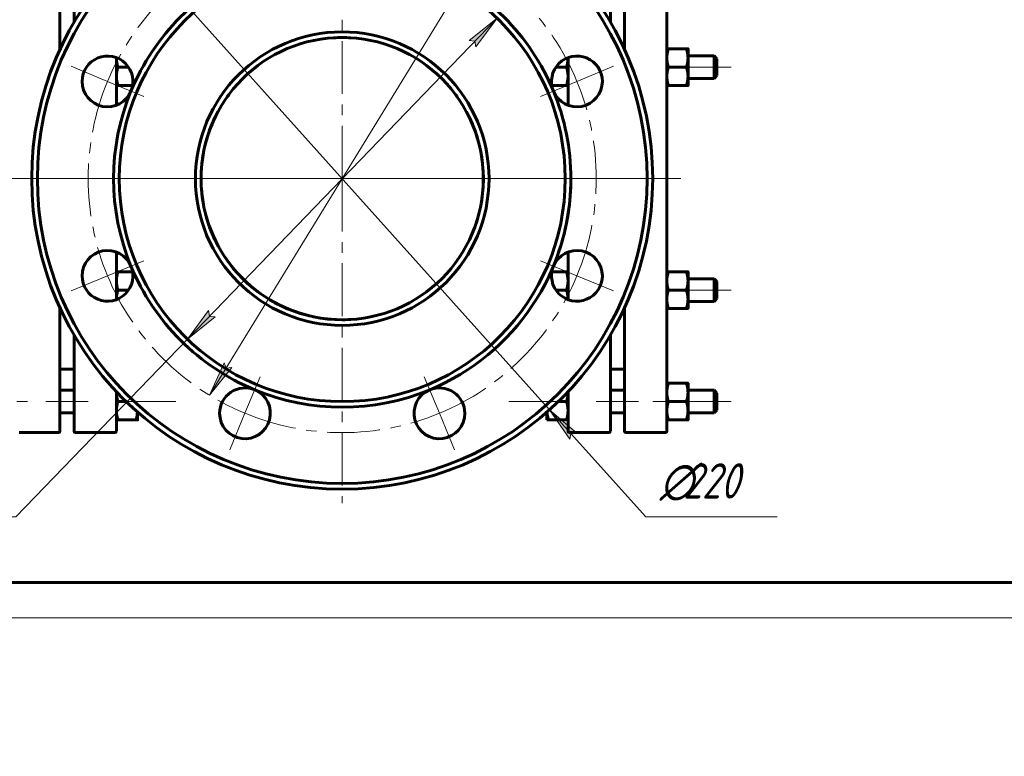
# Model space of a CAD drawing. Header units: millimetres. Extents: x 0 to 420, y -20 to 297.
# Tile 2 of 5: x 70 to 210, y -20 to 85. Entities that reach past the tile are written whole.
import ezdxf

# ---------------------------------------------------------------- set-up
doc = ezdxf.new("R2010")
doc.units = ezdxf.units.MM
for name, pattern in [('K5LT_AXLED', [12, 7.5, -1.5, 1.5, -1.5]), ('K5LT_BASIC', [0]), ('K5LT_THIN', [0])]:
    doc.linetypes.add(name, pattern=pattern)
doc.layers.add('Системный слой', color=7, linetype='Continuous')
doc.layers.add('Системный слой (1)', color=7, linetype='Continuous', true_color=0x6c6c6c)
doc.styles.add('KDIMTEXTSTYLE', font='GOST_AU.SHX', dxfattribs={"width": 0.96, "oblique": 15, "height": 5})
doc.styles.add('KTEXTSTYLE', font='GOST_AU.SHX', dxfattribs={"width": 0.96, "height": 5})
doc.dimstyles.new('KDIMSTYLE (0.40)', dxfattribs={"dimtxt": 5, "dimasz": 1, "dimexe": 2, "dimexo": 0, "dimgap": 1, "dimtad": 1, "dimlfac": 2.5, "dimtxsty": 'KDIMTEXTSTYLE', "dimsah": 1, "dimcen": 0, "dimdle": 1, "dimadec": 0, "dimazin": 0, "dimtfac": 0.667, "dimtmove": 0, "dimatfit": 3, "dimfxl": 1, "dimtvp": 1, "dimtolj": 1, "dimtzin": 0, "dimarcsym": 0})

# ---------------------------------------------------------------- blocks, each defined once
blk = doc.blocks.new('U25')
at = {"layer": 'Системный слой (1)', "linetype": 'K5LT_BASIC', "lineweight": 60}
for p, q in [((148.18, 79.36), (148.18, 79.38)), ((148.18, 79.34), (148.18, 79.36)), ((148.18, 79.33), (148.18, 79.34))]:
    blk.add_line(p, q, dxfattribs=at)
blk = doc.blocks.new('U26')
at = {"layer": 'Системный слой (1)', "linetype": 'K5LT_BASIC', "lineweight": 60}
for p, q in [((162.18, 43.83), (162.18, 43.83)), ((162.18, 43.83), (162.2, 43.83)), ((162.2, 43.83), (162.28, 43.83)), ((162.28, 43.83), (162.41, 43.83))]:
    blk.add_line(p, q, dxfattribs=at)
blk = doc.blocks.new('U27')
at = {"layer": 'Системный слой (1)', "linetype": 'K5LT_BASIC', "lineweight": 60}
for p, q in [((162.18, 75.43), (162.21, 75.43)), ((162.21, 75.43), (162.29, 75.43)), ((162.29, 75.43), (162.41, 75.43))]:
    blk.add_line(p, q, dxfattribs=at)
blk = doc.blocks.new('U28')
at = {"layer": 'Системный слой (1)', "linetype": 'K5LT_BASIC', "lineweight": 60}
for p, q in [((148.18, 45.11), (148.18, 45.13)), ((148.18, 45.1), (148.18, 45.11)), ((148.18, 45.08), (148.18, 45.1))]:
    blk.add_line(p, q, dxfattribs=at)
blk = doc.blocks.new('U31')
at = {"layer": 'Системный слой (1)', "linetype": 'K5LT_BASIC', "lineweight": 60}
for p, q in [((84.18, 45.13), (84.18, 45.11)), ((84.18, 45.11), (84.18, 45.1)), ((84.18, 45.1), (84.18, 45.08))]:
    blk.add_line(p, q, dxfattribs=at)
blk = doc.blocks.new('U32')
at = {"layer": 'Системный слой (1)', "linetype": 'K5LT_BASIC', "lineweight": 60}
for p, q in [((86.95, 28.03), (87.06, 28.42)), ((87.06, 28.42), (87.14, 28.79)), ((87.14, 28.79), (87.17, 29.14))]:
    blk.add_line(p, q, dxfattribs=at)
blk = doc.blocks.new('U33')
at = {"layer": 'Системный слой (1)', "linetype": 'K5LT_BASIC', "lineweight": 60}
for p, q in [((84.18, 32.03), (84.18, 31.99)), ((84.18, 31.99), (84.18, 31.96)), ((84.18, 31.96), (84.18, 31.93))]:
    blk.add_line(p, q, dxfattribs=at)
blk = doc.blocks.new('U34')
at = {"layer": 'Системный слой (1)', "linetype": 'K5LT_BASIC', "lineweight": 60}
for p, q in [((84.18, 79.38), (84.18, 79.36)), ((84.18, 79.36), (84.18, 79.35)), ((84.18, 79.35), (84.18, 79.33))]:
    blk.add_line(p, q, dxfattribs=at)
blk = doc.blocks.new('U35')
at = {"layer": 'Системный слой (1)', "linetype": 'K5LT_BASIC', "lineweight": 60}
for p, q in [((145.18, 29.14), (145.22, 28.79)), ((145.22, 28.79), (145.3, 28.42)), ((145.3, 28.42), (145.41, 28.03))]:
    blk.add_line(p, q, dxfattribs=at)
blk = doc.blocks.new('U36')
at = {"layer": 'Системный слой (1)', "linetype": 'K5LT_BASIC', "lineweight": 60}
for p, q in [((148.18, 31.99), (148.18, 32.03)), ((148.18, 31.96), (148.18, 31.99)), ((148.18, 31.93), (148.18, 31.96))]:
    blk.add_line(p, q, dxfattribs=at)
blk = doc.blocks.new('U37')
at = {"layer": 'Системный слой (1)', "linetype": 'K5LT_BASIC', "lineweight": 60}
for p, q in [((76.18, 98.03), (76.18, 80.56)), ((76.18, 43.9), (76.18, 26.43))]:
    blk.add_line(p, q, dxfattribs=at)
blk = doc.blocks.new('U38')
at = {"layer": 'Системный слой (1)', "linetype": 'K5LT_BASIC', "lineweight": 60}
for p, q in [((98.56, 71.7), (98.28, 71.15)), ((98.01, 70.59), (97.76, 70.02)), ((98.28, 71.15), (98.01, 70.59)), ((96.49, 65.74), (96.3, 64.39)), ((96.3, 64.39), (96.2, 63.04)), ((96.2, 63.04), (96.18, 61.92)), ((96.18, 61.92), (96.19, 61.7)), ((96.19, 61.7), (96.19, 61.67)), ((96.76, 57.45), (97.01, 56.53)), ((97.01, 56.53), (97.3, 55.62)), ((97.3, 55.62), (97.63, 54.74))]:
    blk.add_line(p, q, dxfattribs=at)
blk = doc.blocks.new('U39')
at = {"layer": 'Системный слой (1)', "linetype": 'K5LT_BASIC', "lineweight": 60}
for p, q in [((162.18, 62.23), (162.18, 98.03)), ((162.18, 26.43), (162.18, 62.23))]:
    blk.add_line(p, q, dxfattribs=at)
blk = doc.blocks.new('U40')
at = {"layer": 'Системный слой (1)', "linetype": 'K5LT_BASIC', "lineweight": 60}
for p, q in [((156.18, 98.03), (156.18, 80.56)), ((156.18, 43.9), (156.18, 26.43))]:
    blk.add_line(p, q, dxfattribs=at)
blk = doc.blocks.new('U41')
at = {"layer": 'Системный слой (1)', "linetype": 'K5LT_BASIC', "lineweight": 60}
for p, q in [((78.18, 84.41), (78.18, 98.03)), ((78.18, 26.43), (78.18, 40.05))]:
    blk.add_line(p, q, dxfattribs=at)
blk = doc.blocks.new('U42')
at = {"layer": 'Системный слой (1)', "linetype": 'K5LT_BASIC', "lineweight": 60}
for start, end in [(90, 93.5495), (143.4607, 144.5891), (153.9785, 167.2453), (181.1998, 189.4006), (199.5496, 270)]:
    blk.add_arc((116.18, 62.23), 20, start, end, dxfattribs=at)
blk = doc.blocks.new('U43')
at = {"layer": 'Системный слой (1)', "linetype": 'K5LT_BASIC', "lineweight": 60}
for p, q in [((96.67, 66.64), (96.77, 67.05)), ((96.77, 67.05), (96.87, 67.44)), ((96.87, 67.44), (96.98, 67.83)), ((96.98, 67.83), (96.98, 67.84)), ((96.18, 61.89), (96.18, 61.92)), ((96.18, 61.85), (96.18, 61.89)), ((96.18, 61.81), (96.18, 61.85))]:
    blk.add_line(p, q, dxfattribs=at)
blk = doc.blocks.new('U44')
at = {"layer": 'Системный слой (1)', "linetype": 'K5LT_BASIC', "lineweight": 60}
for p, q in [((133.79, 71.7), (134.07, 71.15)), ((134.07, 71.15), (134.34, 70.58)), ((134.34, 70.58), (134.6, 70.02)), ((135.87, 65.74), (136.06, 64.39)), ((136.06, 64.39), (136.16, 63.04)), ((136.16, 63.04), (136.17, 61.67)), ((135.6, 57.45), (135.35, 56.53)), ((135.35, 56.53), (135.06, 55.62)), ((135.06, 55.62), (134.72, 54.74))]:
    blk.add_line(p, q, dxfattribs=at)
blk = doc.blocks.new('U45')
at = {"layer": 'Системный слой (1)', "linetype": 'K5LT_BASIC', "lineweight": 60}
for p, q in [((84.18, 98.03), (84.18, 92.43)), ((84.18, 79.38), (84.18, 72.63)), ((84.18, 51.82), (84.18, 45.08)), ((84.18, 32.03), (84.18, 26.43))]:
    blk.add_line(p, q, dxfattribs=at)
blk = doc.blocks.new('U46')
at = {"layer": 'Системный слой (1)', "linetype": 'K5LT_BASIC', "lineweight": 60}
for p, q in [((135.91, 58.96), (135.93, 59.06)), ((135.93, 59.06), (135.94, 59.15)), ((135.94, 59.15), (135.95, 59.25))]:
    blk.add_line(p, q, dxfattribs=at)
blk = doc.blocks.new('U47')
at = {"layer": 'Системный слой (1)', "linetype": 'K5LT_BASIC', "lineweight": 60}
for p, q in [((154.18, 84.41), (154.18, 98.03)), ((154.18, 26.43), (154.18, 40.05))]:
    blk.add_line(p, q, dxfattribs=at)
blk = doc.blocks.new('U49')
at = {"layer": 'Системный слой (1)', "linetype": 'K5LT_BASIC', "lineweight": 60}
for start, end in [(86.4505, 90), (35.4109, 36.539), (12.7553, 26.0222)]:
    blk.add_arc((116.18, 62.23), 20, start, end, dxfattribs=at)
blk = doc.blocks.new('U50')
at = {"layer": 'Системный слой (1)', "linetype": 'K5LT_BASIC', "lineweight": 60}
for p, q in [((132.33, 74.03), (132.25, 74.14)), ((132.4, 73.92), (132.33, 74.03)), ((132.48, 73.82), (132.4, 73.92))]:
    blk.add_line(p, q, dxfattribs=at)
blk = doc.blocks.new('U51')
at = {"layer": 'Системный слой (1)', "linetype": 'K5LT_BASIC', "lineweight": 60}
for p, q in [((135.37, 67.87), (135.18, 68.47)), ((135.53, 67.26), (135.37, 67.87)), ((135.69, 66.64), (135.53, 67.26)), ((136.18, 62.4), (136.17, 62.69)), ((136.17, 61.81), (136.18, 62.1)), ((136.18, 62.1), (136.18, 62.4))]:
    blk.add_line(p, q, dxfattribs=at)
blk = doc.blocks.new('U52')
at = {"layer": 'Системный слой (1)', "linetype": 'K5LT_BASIC', "lineweight": 60}
for p, q in [((99.96, 73.92), (100.03, 74.03)), ((100.03, 74.03), (100.11, 74.14)), ((99.88, 73.82), (99.96, 73.92))]:
    blk.add_line(p, q, dxfattribs=at)
blk = doc.blocks.new('U53')
at = {"layer": 'Системный слой (1)', "linetype": 'K5LT_BASIC', "lineweight": 60}
for start, end in [(350.599, 0.0002), (338.021, 340.4469), (270, 274.6326)]:
    blk.add_arc((116.18, 62.23), 20, start, end, dxfattribs=at)
blk = doc.blocks.new('U54')
at = {"layer": 'Системный слой (1)', "linetype": 'K5LT_BASIC', "lineweight": 60}
for p, q in [((96.43, 59.07), (96.42, 59.12)), ((96.44, 59.01), (96.43, 59.07)), ((96.45, 58.96), (96.44, 59.01)), ((97.4, 55.34), (97.33, 55.54)), ((97.47, 55.15), (97.4, 55.34)), ((97.54, 54.96), (97.47, 55.15))]:
    blk.add_line(p, q, dxfattribs=at)
blk = doc.blocks.new('U55')
at = {"layer": 'Системный слой (1)', "linetype": 'K5LT_BASIC', "lineweight": 60}
for p, q in [((148.18, 98.03), (148.18, 92.43)), ((148.18, 79.38), (148.18, 72.63)), ((148.18, 51.82), (148.18, 45.08)), ((148.18, 32.03), (148.18, 26.43))]:
    blk.add_line(p, q, dxfattribs=at)
blk = doc.blocks.new('U56')
at = {"layer": 'Системный слой (1)', "linetype": 'K5LT_AXLED', "lineweight": 18}
for q in [(116.18, 108.23), (70.18, 62.23), (162.18, 62.23), (116.18, 16.23)]:
    blk.add_line((116.18, 62.23), q, dxfattribs=at)
blk = doc.blocks.new('U57')
at = {"layer": 'Системный слой (1)', "linetype": 'K5LT_AXLED', "lineweight": 18}
for p, q in [((102.4, 95.49), (100.26, 100.66)), ((129.96, 95.49), (132.1, 100.66)), ((104.55, 90.31), (102.4, 95.49)), ((127.81, 90.31), (129.96, 95.49)), ((82.92, 76), (77.75, 78.15)), ((149.44, 76), (154.61, 78.15)), ((88.09, 73.86), (82.92, 76)), ((144.26, 73.86), (149.44, 76)), ((88.09, 50.59), (82.92, 48.45)), ((144.26, 50.59), (149.44, 48.45)), ((82.92, 48.45), (77.75, 46.31)), ((149.44, 48.45), (154.61, 46.31)), ((104.55, 34.14), (102.4, 28.97)), ((127.81, 34.14), (129.96, 28.97)), ((102.4, 28.97), (100.26, 23.79)), ((129.96, 28.97), (132.1, 23.79))]:
    blk.add_line(p, q, dxfattribs=at)
for start, end in [(67.5, 112.5), (112.5, 157.5), (22.5, 67.5), (157.5, 202.5), (337.5, 22.5), (202.5, 247.5), (292.5, 337.5), (247.5, 292.5)]:
    blk.add_arc((116.18, 62.23), 36, start, end, dxfattribs=at)
blk = doc.blocks.new('D2')
at = {"layer": 'Системный слой (1)'}
for points in [[(132.93, 88.32), (134.98, 92.93), (131.81, 89.01), (132.63, 89.09)], [(97.38, 31.53), (100.55, 35.45), (99.73, 35.37), (99.43, 36.14)]]:
    blk.add_hatch(color=256, dxfattribs=at).paths.add_polyline_path(points)
at = {"layer": 'Системный слой (1)', "linetype": 'K5LT_THIN', "lineweight": 18}
for p, q in [((134.98, 92.93), (145.18, 109.58)), ((145.18, 109.58), (162.77, 109.58)), ((97.38, 31.53), (134.98, 92.93)), ((131.81, 89.01), (134.98, 92.93)), ((134.98, 92.93), (132.93, 88.32)), ((132.63, 89.09), (131.81, 89.01)), ((132.93, 88.32), (132.63, 89.09)), ((97.38, 31.53), (99.43, 36.14)), ((100.55, 35.45), (97.38, 31.53)), ((99.43, 36.14), (99.73, 35.37)), ((99.73, 35.37), (100.55, 35.45))]:
    blk.add_line(p, q, dxfattribs=at)
blk.add_wipeout([(147.18, 110.58), (147.18, 117.96), (160.23, 117.96), (160.23, 110.58)]).dxf.layer = 'Системный слой (1)'
at = {"layer": 'Системный слой (1)', "char_height": 5, "attachment_point": 1, "style": 'KTEXTSTYLE'}
for s, insert in [('\\H5.0;\\W1.000;\\Q15;\\Q15;\\W0.960;∅', (147.18, 117.17)), ('\\H5.0;\\W1.000;\\Q15;\\Q15;\\W0.960;180', (150.49, 117.17))]:
    blk.add_mtext(s, dxfattribs=dict(at, insert=insert))
blk = doc.blocks.new('KDIMARROW_01')
at = {"layer": 'Системный слой'}
blk.add_hatch(color=0, dxfattribs=at).paths.add_polyline_path([(-5, -0.66), (0, 0), (-5, 0.66), (-4.5, 0)])
at = {"layer": 'Системный слой', "color": 0, "linetype": 'K5LT_THIN', "lineweight": 18}
for p, q in [((-4.5, 0), (-5, 0.66)), ((-5, 0.66), (0, 0)), ((0, 0), (-5, -0.66)), ((-5, -0.66), (-4.5, 0))]:
    blk.add_line(p, q, dxfattribs=at)
at = {"layer": 'Системный слой (1)', "color": 0, "linetype": 'K5LT_THIN', "lineweight": 18}
blk.add_line((325.81, 196.59), (325.41, 196.59), dxfattribs=at)
blk = doc.blocks.new('D3')
at = {"layer": 'Системный слой (1)'}
for points in [[(86.79, 94.98), (83.94, 99.14), (83.79, 98.33), (82.96, 98.26)], [(149.39, 26.2), (145.56, 29.48), (148.41, 25.32), (148.57, 26.13)]]:
    blk.add_hatch(color=256, dxfattribs=at).paths.add_polyline_path(points)
at = {"layer": 'Системный слой (1)', "linetype": 'K5LT_THIN', "lineweight": 18}
for p, q in [((86.79, 94.98), (82.12, 100.19)), ((83.94, 99.14), (83.79, 98.33)), ((86.79, 94.98), (83.94, 99.14)), ((83.79, 98.33), (82.96, 98.26)), ((82.96, 98.26), (86.79, 94.98)), ((86.79, 94.98), (145.56, 29.48)), ((145.56, 29.48), (148.41, 25.32)), ((149.39, 26.2), (145.56, 29.48)), ((145.56, 29.48), (150.24, 24.27)), ((145.56, 29.48), (159.18, 14.31)), ((148.41, 25.32), (148.57, 26.13)), ((148.57, 26.13), (149.39, 26.2)), ((159.18, 14.31), (177.83, 14.31))]:
    blk.add_line(p, q, dxfattribs=at)
blk.add_wipeout([(161.18, 15.31), (161.18, 22.69), (175.24, 22.69), (175.24, 15.31)]).dxf.layer = 'Системный слой (1)'
at = {"layer": 'Системный слой (1)', "char_height": 5, "attachment_point": 1, "style": 'KTEXTSTYLE'}
for s, insert in [('\\H5.0;\\W1.000;\\Q15;\\Q15;\\W0.960;∅', (161.18, 21.89)), ('\\H5.0;\\W1.000;\\Q15;\\Q15;\\W0.960;220', (164.49, 21.89))]:
    blk.add_mtext(s, dxfattribs=dict(at, insert=insert))
blk = doc.blocks.new('KDIMARROW_02')
at = {"layer": 'Системный слой'}
blk.add_hatch(color=0, dxfattribs=at).paths.add_polyline_path([(4.5, 0), (5, 0.66), (0, 0), (5, -0.66)])
at = {"layer": 'Системный слой', "color": 0, "linetype": 'K5LT_THIN', "lineweight": 18}
for p, q in [((5, 0.66), (0, 0)), ((0, 0), (5, -0.66)), ((0, 0), (7, 0)), ((4.5, 0), (5, 0.66)), ((5, -0.66), (4.5, 0))]:
    blk.add_line(p, q, dxfattribs=at)
at = {"layer": 'Системный слой (1)', "color": 0, "linetype": 'K5LT_THIN', "lineweight": 18}
blk.add_line((325.81, 196.59), (325.41, 196.59), dxfattribs=at)
blk = doc.blocks.new('D4')
at = {"layer": 'Системный слой (1)'}
for points in [[(135.12, 80.91), (138.12, 84.97), (134.17, 81.83), (134.99, 81.73)], [(94.24, 39.49), (98.18, 42.63), (97.36, 42.73), (97.24, 43.54)]]:
    blk.add_hatch(color=256, dxfattribs=at).paths.add_polyline_path(points)
at = {"layer": 'Системный слой (1)', "linetype": 'K5LT_THIN', "lineweight": 18}
for p, q in [((138.12, 84.97), (94.24, 39.49)), ((134.17, 81.83), (138.12, 84.97)), ((138.12, 84.97), (135.12, 80.91)), ((134.99, 81.73), (134.17, 81.83)), ((135.12, 80.91), (134.99, 81.73)), ((94.24, 39.49), (97.24, 43.54)), ((97.24, 43.54), (97.36, 42.73)), ((98.18, 42.63), (94.24, 39.49)), ((97.36, 42.73), (98.18, 42.63)), ((94.24, 39.49), (69.95, 14.31)), ((69.95, 14.31), (52.75, 14.31))]:
    blk.add_line(p, q, dxfattribs=at)
blk.add_wipeout([(54.75, 15.31), (54.75, 22.69), (67.42, 22.69), (67.42, 15.31)]).dxf.layer = 'Системный слой (1)'
at = {"layer": 'Системный слой (1)', "char_height": 5, "attachment_point": 1, "style": 'KTEXTSTYLE'}
for s, insert in [('\\H5.0;\\W1.000;\\Q15;\\Q15;\\W0.960;∅', (54.75, 21.89)), ('\\H5.0;\\W1.000;\\Q15;\\Q15;\\W0.960;158', (58.06, 21.89))]:
    blk.add_mtext(s, dxfattribs=dict(at, insert=insert))
blk = doc.blocks.new('U80')
at = {"linetype": 'K5LT_BASIC', "lineweight": 60}
blk.add_line((415, 5), (20, 5), dxfattribs=at)
at = {"linetype": 'K5LT_THIN', "lineweight": 18}
blk.add_line((420, 0), (0, 0), dxfattribs=at)

msp = doc.modelspace()

# ---------------------------------------------------------------- linework, layer by layer
at = {"layer": 'Системный слой (1)', "linetype": 'K5LT_BASIC', "lineweight": 60}
for p, q in [((162.4109, 80.629), (164.9464, 80.629)), ((165.1786, 80.6283), (165.1786, 79.3293)), ((165.1786, 79.6283), (168.8786, 79.6283)), ((168.8786, 79.6283), (168.8786, 78.0283)), ((169.2786, 79.2283), (168.8786, 79.6283)), ((165.1786, 79.3293), (165.1786, 76.7293)), ((169.2786, 76.8283), (169.2786, 79.2283)), ((84.4109, 78.0301), (85.8953, 78.0301)), ((146.4607, 78.0283), (147.9464, 78.0283)), ((162.4109, 78.0297), (164.9464, 78.0297)), ((168.8786, 78.0283), (168.8786, 76.4283)), ((169.2786, 76.8283), (168.8786, 76.4283)), ((84.4109, 75.4292), (86.4726, 75.4292)), ((84.4109, 75.4274), (86.4723, 75.4274)), ((145.8848, 75.4283), (147.9464, 75.4283)), ((148.1786, 75.4283), (147.9464, 75.4283)), ((162.4109, 75.429), (164.9464, 75.429)), ((162.4109, 75.4276), (164.9464, 75.4276)), ((165.1786, 76.7293), (165.1786, 75.4283)), ((165.1786, 76.4283), (168.8786, 76.4283)), ((84.4109, 49.0292), (86.4723, 49.0292)), ((145.8848, 49.0283), (147.9464, 49.0283)), ((147.9464, 49.0283), (148.1786, 49.0283)), ((162.4109, 49.029), (164.9464, 49.029)), ((165.1786, 49.0283), (165.1786, 47.7293)), ((165.1786, 48.0283), (168.8786, 48.0283)), ((165.1786, 47.7293), (165.1786, 45.1293)), ((168.8786, 48.0283), (168.8786, 46.4283)), ((169.2786, 47.6283), (168.8786, 48.0283)), ((169.2786, 45.2283), (169.2786, 47.6283)), ((84.4109, 46.4301), (85.8977, 46.4301)), ((146.4607, 46.4283), (147.9464, 46.4283)), ((162.4109, 46.4297), (164.9464, 46.4297)), ((168.8786, 46.4283), (168.8786, 44.8283)), ((165.1786, 45.1293), (165.1786, 43.8283)), ((165.1786, 44.8283), (168.8786, 44.8283)), ((169.2786, 45.2283), (168.8786, 44.8283)), ((162.4109, 43.829), (164.9464, 43.829)), ((162.4109, 43.8276), (164.9464, 43.8276)), ((76.1786, 35.2283), (78.1786, 35.2283)), ((154.1786, 35.2283), (156.1786, 35.2283)), ((76.1786, 32.2283), (78.1786, 32.2283)), ((154.1786, 32.2283), (156.1786, 32.2283)), ((162.4109, 33.229), (164.9464, 33.229)), ((165.1786, 33.2283), (165.1786, 31.9293)), ((165.1786, 32.2283), (168.8786, 32.2283)), ((168.8786, 32.2283), (168.8786, 30.6283)), ((169.2786, 31.8283), (168.8786, 32.2283)), ((165.1786, 31.9293), (165.1786, 29.3293)), ((169.2786, 29.4283), (169.2786, 31.8283)), ((84.4109, 30.6301), (85.5591, 30.6301)), ((146.7963, 30.6283), (147.9464, 30.6283)), ((162.4109, 30.6297), (164.9464, 30.6297)), ((165.1786, 29.3293), (165.1786, 28.0283)), ((168.8786, 30.6283), (168.8786, 29.0283)), ((169.2786, 29.4283), (168.8786, 29.0283)), ((76.1786, 29.0283), (78.1786, 29.0283)), ((84.4109, 28.0292), (86.9464, 28.0292)), ((84.4109, 28.0274), (86.9464, 28.0274)), ((87.1786, 29.1375), (87.1786, 28.0283)), ((87.1786, 29.0283), (87.3037, 29.0283)), ((145.0535, 29.0283), (145.1786, 29.0283)), ((145.1786, 28.0283), (145.1786, 29.1375)), ((145.4109, 28.0283), (145.1786, 28.0283)), ((145.4109, 28.0283), (147.9464, 28.0283)), ((148.1786, 28.0283), (147.9464, 28.0283)), ((154.1786, 29.0283), (156.1786, 29.0283)), ((162.4109, 28.029), (164.9464, 28.029)), ((162.4109, 28.0276), (164.9464, 28.0276)), ((165.1786, 29.0283), (168.8786, 29.0283)), ((70.3786, 26.2283), (75.9786, 26.2283)), ((83.9786, 26.2283), (78.3786, 26.2283)), ((153.9786, 26.2283), (148.3786, 26.2283)), ((156.3786, 26.2283), (161.9786, 26.2283))]:
    msp.add_line(p, q, dxfattribs=at)
at = {"layer": 'Системный слой (1)', "linetype": 'K5LT_AXLED', "lineweight": 18}
for p, q in [((171.2786, 78.0283), (163.1786, 78.0283)), ((68.1786, 62.2283), (164.1786, 62.2283)), ((171.2786, 46.4283), (163.1786, 46.4283)), ((61.0786, 30.6283), (72.1786, 30.6283)), ((80.1786, 30.6283), (74.1786, 30.6283)), ((92.5786, 30.6283), (85.1786, 30.6283)), ((147.1786, 30.6283), (139.7786, 30.6283)), ((158.1786, 30.6283), (152.1786, 30.6283)), ((160.1786, 30.6283), (171.2786, 30.6283))]:
    msp.add_line(p, q, dxfattribs=at)
at = {"layer": 'Системный слой (1)', "linetype": 'K5LT_BASIC', "lineweight": 60}
for radius in [43.2, 31.6, 20.8, 20]:
    msp.add_circle((116.1786, 62.2283), radius, dxfattribs=at)
for centre, radius, start, end in [((116.1786, 62.2283), 44, 0, 180), ((116.1786, 62.2283), 32.4, 112.5, 157.5), ((116.1786, 62.2283), 32.4, 22.5, 67.5), ((82.919, 76.0049), 3.6, 337.5, 180), ((149.4383, 76.0049), 3.6, 0, 202.5), ((82.919, 76.0049), 3.6, 180, 337.5), ((149.4383, 76.0049), 3.6, 202.5, 0), ((116.1786, 62.2283), 32.4, 157.5, 202.5), ((116.1786, 62.2283), 32.4, 0, 22.5), ((116.1786, 62.2283), 44, 180, 0), ((116.1786, 62.2283), 32.4, 292.5, 0), ((116.1786, 62.2283), 32.4, 337.5, 0), ((82.919, 48.4517), 3.6, 22.5, 180), ((149.4383, 48.4517), 3.6, 0, 157.5), ((82.919, 48.4517), 3.6, 180, 22.5), ((116.1786, 62.2283), 32.4, 202.5, 247.5), ((149.4383, 48.4517), 3.6, 157.5, 0), ((102.402, 28.9687), 3.6, 67.5, 180), ((102.402, 28.9687), 3.6, 180, 67.5), ((116.1786, 62.2283), 32.4, 247.5, 292.5), ((129.9552, 28.9687), 3.6, 112.5, 0), ((129.9552, 28.9687), 3.6, 0, 112.5), ((75.9786, 26.4283), 0.2, 270, 0), ((78.3786, 26.4283), 0.2, 180, 270), ((83.9786, 26.4283), 0.2, 270, 0), ((148.3786, 26.4283), 0.2, 180, 270), ((153.9786, 26.4283), 0.2, 270, 0), ((156.3786, 26.4283), 0.2, 180, 270), ((161.9786, 26.4283), 0.2, 270, 0)]:
    msp.add_arc(centre, radius, start, end, dxfattribs=at)
for points, weights in [([(162.1786, 80.6283), (162.1788, 80.6286), (162.4109, 80.629)], [1.00006142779, 1.03792411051, 1]), ([(162.4109, 80.629), (162.1786, 79.9325), (162.1786, 79.3293)], [1, 1.0379548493, 1]), ([(164.9464, 80.629), (165.1786, 80.6286), (165.1786, 80.6283)], [1, 1.0379548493, 1]), ([(165.1786, 79.3293), (165.1786, 79.9325), (164.9464, 80.629)], [1, 1.0379548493, 1]), ([(84.1786, 79.3297), (84.1786, 78.7265), (84.4109, 78.0301)], [1, 1.0379548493, 1]), ([(147.9464, 78.0283), (148.1786, 78.725), (148.1786, 79.3283)], [1, 1.0379548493, 1]), ([(162.1786, 79.3293), (162.1786, 78.7262), (162.4109, 78.0297)], [1, 1.0379548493, 1]), ([(164.9464, 78.0297), (165.1786, 78.7262), (165.1786, 79.3293)], [1, 1.0379548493, 1]), ([(84.4109, 78.0301), (84.1786, 77.3332), (84.1786, 76.7297)], [1, 1.0379548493, 1]), ([(148.1786, 76.7283), (148.1786, 77.3316), (147.9464, 78.0283)], [1, 1.0379548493, 1]), ([(162.4109, 78.0297), (162.1786, 77.3328), (162.1786, 76.7293)], [1, 1.0379548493, 1]), ([(165.1786, 76.7293), (165.1786, 77.3328), (164.9464, 78.0297)], [1, 1.0379548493, 1]), ([(84.4109, 75.4292), (84.1786, 75.4287), (84.1786, 75.4283)], [1, 1.0379548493, 1]), ([(84.1786, 75.4283), (84.1789, 75.4279), (84.4109, 75.4274)], [1.00008146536, 1.03791407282, 1]), ([(84.1786, 76.7297), (84.1786, 76.1261), (84.4109, 75.4292)], [1, 1.0379548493, 1]), ([(147.9464, 75.4283), (148.1786, 76.125), (148.1786, 76.7283)], [1, 1.0379548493, 1]), ([(162.4109, 75.429), (162.1786, 75.4286), (162.1786, 75.4283)], [1, 1.0379548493, 1]), ([(162.1786, 76.7293), (162.1786, 76.1258), (162.4109, 75.429)], [1, 1.0379548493, 1]), ([(164.9464, 75.429), (165.1786, 76.1258), (165.1786, 76.7293)], [1, 1.0379548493, 1]), ([(165.1786, 75.4283), (165.1786, 75.4286), (164.9464, 75.429)], [1, 1.0379548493, 1]), ([(164.9464, 75.4276), (165.1786, 75.428), (165.1786, 75.4283)], [1, 1.0379548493, 1]), ([(84.1786, 49.0283), (84.1789, 49.0287), (84.4109, 49.0292)], [1.00008146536, 1.03791407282, 1]), ([(84.4109, 49.0292), (84.1786, 48.3328), (84.1786, 47.7297)], [1, 1.0379548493, 1]), ([(148.1786, 47.7283), (148.1786, 48.3316), (147.9464, 49.0283)], [1, 1.0379548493, 1]), ([(162.1786, 49.0283), (162.1786, 49.0286), (162.4109, 49.029)], [1, 1.0379548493, 1]), ([(162.4109, 49.029), (162.1786, 48.3325), (162.1786, 47.7293)], [1, 1.0379548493, 1]), ([(165.1786, 47.7293), (165.1786, 48.3325), (164.9464, 49.029)], [1, 1.0379548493, 1]), ([(164.9464, 49.029), (165.1786, 49.0286), (165.1786, 49.0283)], [1, 1.0379548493, 1]), ([(84.1786, 47.7297), (84.1786, 47.1265), (84.4109, 46.4301)], [1, 1.0379548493, 1]), ([(147.9464, 46.4283), (148.1786, 47.125), (148.1786, 47.7283)], [1, 1.0379548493, 1]), ([(162.1786, 47.7293), (162.1786, 47.1262), (162.4109, 46.4297)], [1, 1.0379548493, 1]), ([(164.9464, 46.4297), (165.1786, 47.1262), (165.1786, 47.7293)], [1, 1.0379548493, 1]), ([(84.4109, 46.4301), (84.1786, 45.7332), (84.1786, 45.1297)], [1, 1.0379548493, 1]), ([(148.1786, 45.1283), (148.1786, 45.7316), (147.9464, 46.4283)], [1, 1.0379548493, 1]), ([(162.4109, 46.4297), (162.1786, 45.7328), (162.1786, 45.1293)], [1, 1.0379548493, 1]), ([(165.1786, 45.1293), (165.1786, 45.7328), (164.9464, 46.4297)], [1, 1.0379548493, 1]), ([(162.1786, 45.1293), (162.1786, 44.5258), (162.4109, 43.829)], [1, 1.0379548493, 1]), ([(164.9464, 43.829), (165.1786, 44.5258), (165.1786, 45.1293)], [1, 1.0379548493, 1]), ([(162.4109, 43.829), (162.1786, 43.8286), (162.1786, 43.8283)], [1, 1.0379548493, 1]), ([(165.1786, 43.8283), (165.1786, 43.8286), (164.9464, 43.829)], [1, 1.0379548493, 1]), ([(164.9464, 43.8276), (165.1786, 43.828), (165.1786, 43.8283)], [1, 1.0379548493, 1]), ([(162.1786, 33.2283), (162.1786, 33.2286), (162.4109, 33.229)], [1, 1.0379548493, 1]), ([(162.4109, 33.229), (162.1786, 32.5325), (162.1786, 31.9293)], [1, 1.0379548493, 1]), ([(165.1786, 31.9293), (165.1786, 32.5325), (164.9464, 33.229)], [1, 1.0379548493, 1]), ([(164.9464, 33.229), (165.1786, 33.2286), (165.1786, 33.2283)], [1, 1.0379548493, 1]), ([(84.1786, 31.9297), (84.1786, 31.3265), (84.4109, 30.6301)], [1, 1.0379548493, 1]), ([(147.9464, 30.6283), (148.1786, 31.325), (148.1786, 31.9283)], [1, 1.0379548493, 1]), ([(162.1786, 31.9293), (162.1786, 31.3262), (162.4109, 30.6297)], [1, 1.0379548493, 1]), ([(164.9464, 30.6297), (165.1786, 31.3262), (165.1786, 31.9293)], [1, 1.0379548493, 1]), ([(84.4109, 30.6301), (84.1786, 29.9332), (84.1786, 29.3297)], [1, 1.0379548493, 1]), ([(84.1786, 29.3297), (84.1786, 28.7261), (84.4109, 28.0292)], [1, 1.0379548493, 1]), ([(148.1786, 29.3283), (148.1786, 29.9316), (147.9464, 30.6283)], [1, 1.0379548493, 1]), ([(147.9464, 28.0283), (148.1786, 28.725), (148.1786, 29.3283)], [1, 1.0379548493, 1]), ([(162.4109, 30.6297), (162.1786, 29.9328), (162.1786, 29.3293)], [1, 1.0379548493, 1]), ([(162.1786, 29.3293), (162.1786, 28.7258), (162.4109, 28.029)], [1, 1.0379548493, 1]), ([(165.1786, 29.3293), (165.1786, 29.9328), (164.9464, 30.6297)], [1, 1.0379548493, 1]), ([(164.9464, 28.029), (165.1786, 28.7258), (165.1786, 29.3293)], [1, 1.0379548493, 1]), ([(84.4109, 28.0292), (84.1786, 28.0287), (84.1786, 28.0283)], [1, 1.0379548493, 1]), ([(84.1786, 28.0283), (84.1786, 28.0279), (84.4109, 28.0274)], [1, 1.0379548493, 1]), ([(87.1786, 28.0283), (87.1786, 28.0287), (86.9464, 28.0292)], [1, 1.0379548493, 1]), ([(86.9464, 28.0274), (87.1786, 28.0279), (87.1786, 28.0283)], [1, 1.0379548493, 1]), ([(162.4109, 28.029), (162.1786, 28.0286), (162.1786, 28.0283)], [1, 1.0379548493, 1]), ([(162.1786, 28.0283), (162.1786, 28.028), (162.4109, 28.0276)], [1, 1.0379548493, 1]), ([(165.1786, 28.0283), (165.1786, 28.0286), (164.9464, 28.029)], [1, 1.0379548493, 1]), ([(164.9464, 28.0276), (165.1786, 28.028), (165.1786, 28.0283)], [1, 1.0379548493, 1])]:
    msp.add_rational_spline(points, weights, degree=2, dxfattribs=at)

# ---------------------------------------------------------------- block references
at = {"layer": 'Системный слой (1)'}
for name in ['U56', 'U57', 'U37', 'U41', 'U45', 'U55', 'U47', 'U40', 'U39', 'U42', 'U49', 'U34', 'U25', 'U27', 'U52', 'U50', 'U38', 'U44', 'U51', 'U43', 'U53', 'U54', 'U46', 'U31', 'U28', 'U26', 'U33', 'U36', 'U32', 'U35']:
    msp.add_blockref(name, (0, 0), dxfattribs=at)

# ---------------------------------------------------------------- next in the draw order: dimensions: what is measured, and where the dimension line sits
dim = msp.add_diameter_dim_2p(p1=(69.1752, -14.5224), p2=(163.182, 138.9791), dimstyle='KDIMSTYLE (0.40)', override={"dimtih": 1, "dimtoh": 1, "dimpost": '\\H5.0;\\W0.960;\\Q15;<>', "dimblk1": 'KDIMARROW_01', "dimblk2": 'KDIMARROW_01', "dimtol": 1, "dimtp": 0, "dimtm": 0, "dimtdec": 5, "dimtmove": 1, "dimatfit": 2, "dimtolj": 1}, dxfattribs=at)
dim.commit()
dim.dimension.update_dxf_attribs({"geometry": 'D2', "text_midpoint": (147.1786, 109.5817), "dimtype": 163})

# ---------------------------------------------------------------- next in the draw order: dimensions: what is measured, and where the dimension line sits
dim = msp.add_diameter_dim_2p(p1=(42.7147, 144.1005), p2=(189.6425, -19.6439), dimstyle='KDIMSTYLE (0.40)', override={"dimtih": 1, "dimtoh": 1, "dimpost": '\\H5.0;\\W0.960;\\Q15;<>', "dimblk1": 'KDIMARROW_02', "dimblk2": 'KDIMARROW_02', "dimtol": 1, "dimtp": 0, "dimtm": 0, "dimtdec": 5, "dimtmove": 1, "dimatfit": 2, "dimtolj": 1}, dxfattribs=at)
dim.commit()
dim.dimension.update_dxf_attribs({"geometry": 'D3', "text_midpoint": (161.1786, 14.3068), "dimtype": 163})

# ---------------------------------------------------------------- next in the draw order: dimensions: what is measured, and where the dimension line sits
dim = msp.add_diameter_dim_2p(p1=(171.029, 119.0829), p2=(61.3283, 5.3738), dimstyle='KDIMSTYLE (0.40)', override={"dimtih": 1, "dimtoh": 1, "dimpost": '\\H5.0;\\W0.960;\\Q15;<>', "dimblk1": 'KDIMARROW_01', "dimblk2": 'KDIMARROW_01', "dimtol": 1, "dimtp": 0, "dimtm": 0, "dimtdec": 5, "dimtmove": 1, "dimatfit": 2, "dimtolj": 1}, dxfattribs=at)
dim.commit()
dim.dimension.update_dxf_attribs({"geometry": 'D4', "text_midpoint": (67.9464, 14.3068), "dimtype": 163})

# ---------------------------------------------------------------- next in the draw order: linework, layer by layer
at = {"layer": 'Системный слой (1)', "linetype": 'K5LT_AXLED', "lineweight": 18}
for p, q in [((164.1786, 62.2283), (68.1786, 62.2283)), ((171.2786, 30.6283), (163.1786, 30.6283))]:
    msp.add_line(p, q, dxfattribs=at)

# ---------------------------------------------------------------- next in the draw order: block references
msp.add_blockref('U80', (0, 0))

doc.saveas('drawing.dxf')
